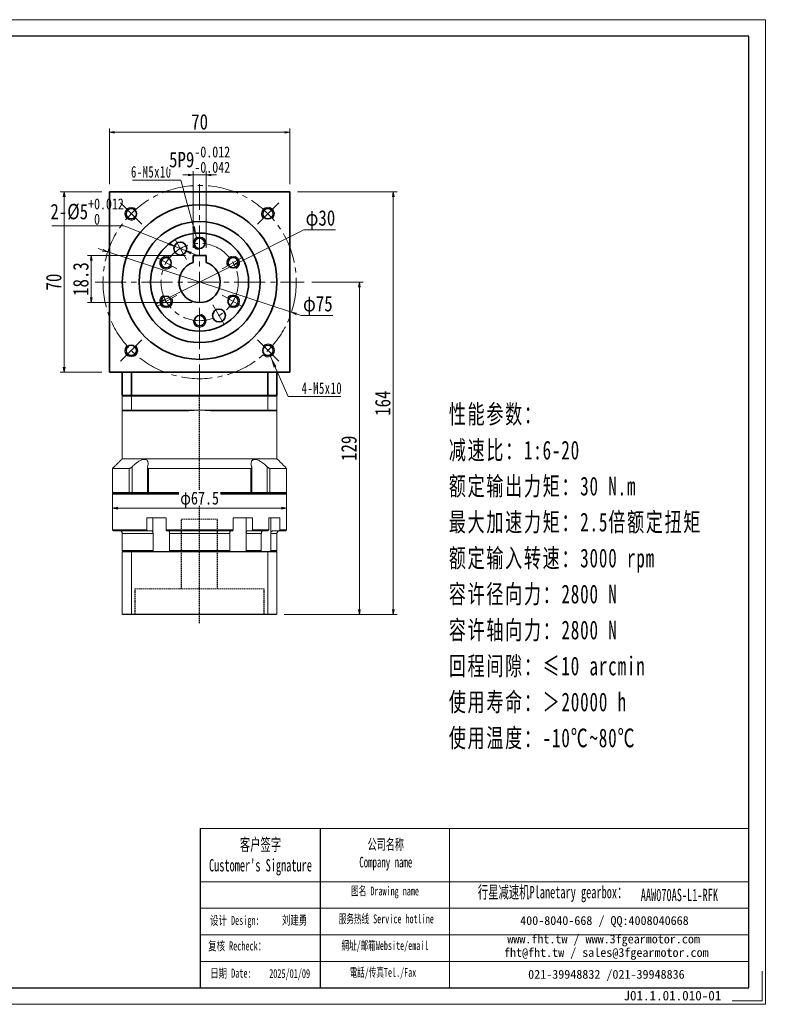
# Model space of a CAD drawing. Header units: millimetres. Extents: x -27 to 526, y -11 to 371.
# Tile 5 of 5: x 227 to 526, y -11 to 371. Entities that reach past the tile are written whole.
import ezdxf

# ---------------------------------------------------------------- set-up
doc = ezdxf.new("R2010")
doc.units = ezdxf.units.MM
doc.linetypes.add('DASHED', pattern=[0.75, 0.5, -0.25])
doc.linetypes.add('点画线', pattern=[18, 12, -2, 2, -2])
doc.layers.add('6文字层', color=3, linetype='Continuous')
doc.layers.add('7标注层', color=4, linetype='Continuous')
for name, color, linetype, lineweight in [('EB0_1', 7, 'Continuous', 35), ('SLD-0', 7, 'Continuous', 18), ('中心线层', 1, '点画线', 18), ('图框_外框线', 7, 'Continuous', 18), ('尺寸线层', 3, 'Continuous', 18), ('粗实线层', 7, 'Continuous', 35)]:
    doc.layers.add(name, color=color, linetype=linetype, lineweight=lineweight)
doc.styles.add('SLDTEXTSTYLE4', font='SimSun.ttf', dxfattribs={"width": 0.611111})
doc.styles.get("Standard").update_dxf_attribs({"font": 'SimSun.ttf'})
doc.styles.add('宋体', font='SimSun.ttf', dxfattribs={"width": 0.8})
doc.styles.add('标准', font='txt', dxfattribs={"width": 0.667})
doc.styles.add('样式 1', font='SimSun.ttf')
doc.dimstyles.new('A水平标注$0', dxfattribs={"dimtxt": 3.5, "dimasz": 2, "dimexe": 1.5, "dimexo": 3, "dimgap": 1.1, "dimtad": 1, "dimtoh": 1, "dimdec": 4, "dimdsep": 46, "dimtxsty": '宋体', "dimblk": 'OPEN', "dimcen": 3, "dimclrd": 3, "dimclre": 3, "dimclrt": 6, "dimadec": 0, "dimazin": 0, "dimtm": 1e-09, "dimtfac": 1, "dimtdec": 4, "dimtix": 1, "dimtmove": 0, "dimatfit": 3, "dimldrblk": 'OPEN', "dimfxl": 0, "dimlwd": 13, "dimlwe": 13, "dimarcsym": 0})
doc.dimstyles.new('D直径标注φ25', dxfattribs={"dimtxt": 3.5, "dimasz": 2, "dimexe": 1, "dimexo": 3, "dimtad": 1, "dimtoh": 1, "dimdec": 1, "dimdsep": 46, "dimtxsty": '宋体', "dimblk": 'OPEN', "dimcen": 3, "dimclrd": 3, "dimclre": 3, "dimclrt": 130, "dimadec": 0, "dimazin": 0, "dimtm": 1e-09, "dimtfac": 1, "dimtdec": 1, "dimtmove": 0, "dimatfit": 0, "dimldrblk": 'OPEN', "dimfxl": 0, "dimlwd": 13, "dimlwe": 13, "dimarcsym": 0})

# ---------------------------------------------------------------- blocks, each defined once
blk = doc.blocks.new('_Open')
at = {"color": 0, "linetype": 'ByBlock', "lineweight": -2}
for p, q in [((-1, 0.17), (0, 0)), ((-1, -0.17), (0, 0)), ((0, 0), (-1, 0))]:
    blk.add_line(p, q, dxfattribs=at)
blk = doc.blocks.new('*D27')
at = {"layer": 'Defpoints', "color": 0, "transparency": 16777216}
for p in [(331.57, 326.97), (261.57, 303.89), (331.57, 303.89)]:
    blk.add_point(p, dxfattribs=at)
at = {"layer": '尺寸线层', "color": 3, "lineweight": 13, "transparency": 16777216}
for p, q in [((261.57, 306.89), (261.57, 328.47)), ((263.57, 326.97), (329.57, 326.97)), ((331.57, 306.89), (331.57, 328.47))]:
    blk.add_line(p, q, dxfattribs=at)
at = {"layer": '尺寸线层', "color": 3, "lineweight": 13, "transparency": 16777216, "xscale": 2, "yscale": 2, "zscale": 2, "rotation": 180}
blk.add_blockref('_Open', (261.57, 326.97), dxfattribs=at)
at = {"layer": '尺寸线层', "color": 3, "lineweight": 13, "transparency": 16777216, "xscale": 2, "yscale": 2, "zscale": 2}
blk.add_blockref('_Open', (331.57, 326.97), dxfattribs=at)
at = {"layer": '尺寸线层', "color": 6, "transparency": 16777216, "insert": (296.57, 331.01), "char_height": 6, "attachment_point": 5, "style": '宋体', "bg_fill": 3, "box_fill_scale": 1.1, "bg_fill_color": 257, "bg_fill_transparency": 0}
blk.add_mtext('70', dxfattribs=at)
blk = doc.blocks.new('*D28')
at = {"layer": 'Defpoints', "color": 0, "transparency": 16777216}
for p in [(244, 303.89), (261.57, 303.89), (261.57, 233.89)]:
    blk.add_point(p, dxfattribs=at)
at = {"layer": '尺寸线层', "color": 3, "lineweight": 13, "transparency": 16777216}
for p, q in [((258.57, 303.89), (242.5, 303.89)), ((244, 235.89), (244, 301.89)), ((258.57, 233.89), (242.5, 233.89))]:
    blk.add_line(p, q, dxfattribs=at)
at = {"layer": '尺寸线层', "color": 3, "lineweight": 13, "transparency": 16777216, "xscale": 2, "yscale": 2, "zscale": 2}
for p, rotation in [((244, 303.89), 90), ((244, 233.89), 270)]:
    blk.add_blockref('_Open', p, dxfattribs=dict(at, rotation=rotation))
at = {"layer": '尺寸线层', "color": 6, "transparency": 16777216, "insert": (239.97, 268.89), "char_height": 6, "attachment_point": 5, "rotation": 90, "style": '宋体', "bg_fill": 3, "box_fill_scale": 1.1, "bg_fill_color": 257, "bg_fill_transparency": 0}
blk.add_mtext('70', dxfattribs=at)
blk = doc.blocks.new('*D29')
at = {"layer": 'Defpoints', "color": 0, "transparency": 16777216}
for p in [(309.97, 275.62), (283.17, 262.15)]:
    blk.add_point(p, dxfattribs=at)
at = {"layer": '尺寸线层', "color": 3, "lineweight": 13, "transparency": 16777216}
for p, q in [((311.76, 276.52), (336.96, 289.19)), ((336.96, 289.19), (349.31, 289.19)), ((283.17, 262.15), (309.97, 275.62)), ((281.38, 261.25), (279.59, 260.35))]:
    blk.add_line(p, q, dxfattribs=at)
at = {"layer": '尺寸线层', "color": 3, "lineweight": 13, "transparency": 16777216, "xscale": 2, "yscale": 2, "zscale": 2}
for p, rotation in [((309.97, 275.62), 206.6906574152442), ((283.17, 262.15), 26.6906574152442)]:
    blk.add_blockref('_Open', p, dxfattribs=dict(at, rotation=rotation))
at = {"layer": '尺寸线层', "color": 130, "transparency": 16777216, "insert": (343.45, 292.95), "char_height": 6, "attachment_point": 5, "style": '宋体'}
blk.add_mtext('φ30', dxfattribs=at)
blk = doc.blocks.new('*D30')
at = {"layer": 'Defpoints', "color": 0, "transparency": 16777216}
for p in [(260.95, 280.6), (332.19, 257.17)]:
    blk.add_point(p, dxfattribs=at)
at = {"layer": '尺寸线层', "color": 3, "lineweight": 13, "transparency": 16777216}
for p, q in [((259.05, 281.22), (257.15, 281.85)), ((260.95, 280.6), (332.19, 257.17)), ((334.09, 256.55), (335.99, 255.92)), ((335.99, 255.92), (348.26, 255.92))]:
    blk.add_line(p, q, dxfattribs=at)
at = {"layer": '尺寸线层', "color": 3, "lineweight": 13, "transparency": 16777216, "xscale": 2, "yscale": 2, "zscale": 2}
for p, rotation in [((260.95, 280.6), 341.7973669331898), ((332.19, 257.17), 161.7973669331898)]:
    blk.add_blockref('_Open', p, dxfattribs=dict(at, rotation=rotation))
at = {"layer": '尺寸线层', "color": 130, "transparency": 16777216, "insert": (342.44, 259.68), "char_height": 6, "attachment_point": 5, "style": '宋体'}
blk.add_mtext('φ75', dxfattribs=at)
blk = doc.blocks.new('*X8')
at = {"layer": '尺寸线层', "linetype": 'Continuous'}
blk.add_hatch(color=0, dxfattribs=at).paths.add_polyline_path([(7.45, -22.37), (5.74, -18.17), (6.82, -17.88)], flags=0)
at = {"layer": '尺寸线层', "color": 0}
for p, q in [((0, 0), (-17.43, 0)), ((1.42, 0), (0, 0)), ((0, 0), (0, 0))]:
    blk.add_line(p, q, dxfattribs=at)
at = {"layer": '尺寸线层', "color": 0, "linetype": 'Continuous'}
blk.add_line((7.45, -22.37), (1.42, 0), dxfattribs=at)
at = {"layer": '尺寸线层', "color": 0, "insert": (-2.25, 0.9), "char_height": 4.5, "width": 30.3654, "attachment_point": 9, "line_spacing_factor": 1.15057, "style": '标准'}
blk.add_mtext('\\T1.1;6-M5x10', dxfattribs=at)
blk = doc.blocks.new('*X9')
at = {"layer": '尺寸线层', "linetype": 'Continuous'}
blk.add_hatch(color=0, dxfattribs=at).paths.add_polyline_path([(-9.87, 15.54), (-7.54, 11.66), (-8.57, 11.2)], flags=0)
at = {"layer": '尺寸线层', "color": 0, "linetype": 'Continuous'}
blk.add_line((-9.87, 15.54), (-3, 0), dxfattribs=at)
at = {"layer": '尺寸线层', "color": 0}
for p, q in [((-3, 0), (0, 0)), ((0, 0), (17.48, 0)), ((0, 0), (0, 0))]:
    blk.add_line(p, q, dxfattribs=at)
at = {"layer": '尺寸线层', "color": 0, "insert": (2.25, 0.9), "char_height": 4.5, "width": 30.4628, "attachment_point": 7, "line_spacing_factor": 1.15057, "style": '标准'}
blk.add_mtext('\\T1.1;4-M5x10', dxfattribs=at)
blk = doc.blocks.new('*D31')
at = {"layer": 'Defpoints', "color": 0, "transparency": 16777216}
for p in [(337.12, 268.89), (326.37, 139.89), (358.56, 139.89)]:
    blk.add_point(p, dxfattribs=at)
at = {"layer": '尺寸线层', "color": 3, "lineweight": 13, "transparency": 16777216}
for p, q in [((340.12, 268.89), (360.06, 268.89)), ((358.56, 266.89), (358.56, 141.89)), ((329.37, 139.89), (360.06, 139.89))]:
    blk.add_line(p, q, dxfattribs=at)
at = {"layer": '尺寸线层', "color": 3, "lineweight": 13, "transparency": 16777216, "xscale": 2, "yscale": 2, "zscale": 2}
for p, rotation in [((358.56, 268.89), 90), ((358.56, 139.89), 270)]:
    blk.add_blockref('_Open', p, dxfattribs=dict(at, rotation=rotation))
at = {"layer": '尺寸线层', "color": 6, "transparency": 16777216, "insert": (354.53, 204.39), "char_height": 6, "attachment_point": 5, "rotation": 90, "style": '宋体', "bg_fill": 3, "box_fill_scale": 1.1, "bg_fill_color": 257, "bg_fill_transparency": 0}
blk.add_mtext('129', dxfattribs=at)
blk = doc.blocks.new('*D32')
at = {"layer": 'Defpoints', "color": 0, "transparency": 16777216}
for p in [(331.57, 303.89), (371.69, 303.89), (326.37, 139.89)]:
    blk.add_point(p, dxfattribs=at)
at = {"layer": '尺寸线层', "color": 3, "lineweight": 13, "transparency": 16777216}
for p, q in [((334.57, 303.89), (373.19, 303.89)), ((371.69, 141.89), (371.69, 301.89)), ((329.37, 139.89), (373.19, 139.89))]:
    blk.add_line(p, q, dxfattribs=at)
at = {"layer": '尺寸线层', "color": 3, "lineweight": 13, "transparency": 16777216, "xscale": 2, "yscale": 2, "zscale": 2}
for p, rotation in [((371.69, 303.89), 90), ((371.69, 139.89), 270)]:
    blk.add_blockref('_Open', p, dxfattribs=dict(at, rotation=rotation))
at = {"layer": '尺寸线层', "color": 6, "transparency": 16777216, "insert": (367.66, 221.89), "char_height": 6, "attachment_point": 5, "rotation": 90, "style": '宋体', "bg_fill": 3, "box_fill_scale": 1.1, "bg_fill_color": 257, "bg_fill_transparency": 0}
blk.add_mtext('164', dxfattribs=at)
blk = doc.blocks.new('*D33')
at = {"layer": 'Defpoints', "color": 0, "transparency": 16777216}
for p in [(286.75, 282.82), (291.39, 280.93)]:
    blk.add_point(p, dxfattribs=at)
at = {"layer": '尺寸线层', "color": 3, "lineweight": 13, "transparency": 16777216}
for p, q in [((267.25, 290.75), (239.2, 290.75)), ((284.9, 283.57), (267.25, 290.75)), ((291.39, 280.93), (286.75, 282.82)), ((293.24, 280.18), (295.09, 279.43))]:
    blk.add_line(p, q, dxfattribs=at)
at = {"layer": '尺寸线层', "color": 3, "lineweight": 13, "transparency": 16777216, "xscale": 2, "yscale": 2, "zscale": 2}
for p, rotation in [((286.75, 282.82), 337.8664418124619), ((291.39, 280.93), 157.8664418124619)]:
    blk.add_blockref('_Open', p, dxfattribs=dict(at, rotation=rotation))
at = {"layer": '尺寸线层', "color": 130, "transparency": 16777216, "insert": (252.91, 296.24), "char_height": 6, "attachment_point": 5, "style": '宋体'}
blk.add_mtext('{\\A1;\\A1;2-%%C5{\\H0.707107x;\\S+0.012^  0;}}', dxfattribs=at)
blk = doc.blocks.new('*D34')
at = {"layer": 'Defpoints', "color": 0, "transparency": 16777216}
for p in [(294.07, 279.19), (299.07, 279.19)]:
    blk.add_point(p, dxfattribs=at)
at = {"layer": '尺寸线层', "color": 3, "lineweight": 13, "transparency": 16777216}
for p, q in [((292.07, 310.43), (290.07, 310.43)), ((294.07, 282.19), (294.07, 311.93)), ((299.07, 310.43), (294.07, 310.43)), ((299.07, 282.19), (299.07, 311.93)), ((301.07, 310.43), (303.07, 310.43))]:
    blk.add_line(p, q, dxfattribs=at)
at = {"layer": '尺寸线层', "color": 3, "lineweight": 13, "transparency": 16777216, "xscale": 2, "yscale": 2, "zscale": 2}
blk.add_blockref('_Open', (294.07, 310.43), dxfattribs=at)
at = {"layer": '尺寸线层', "color": 3, "lineweight": 13, "transparency": 16777216, "xscale": 2, "yscale": 2, "zscale": 2, "rotation": 180}
blk.add_blockref('_Open', (299.07, 310.43), dxfattribs=at)
at = {"layer": '尺寸线层', "color": 6, "transparency": 16777216, "insert": (296.57, 316.4), "char_height": 6, "attachment_point": 5, "style": '宋体', "bg_fill": 3, "box_fill_scale": 1.1, "bg_fill_color": 257, "bg_fill_transparency": 0}
blk.add_mtext('{\\A1;5P9{}{\\H0.71x;\\C2;\\S-0.012^ -0.042;}}', dxfattribs=at)
at = {"layer": 'Defpoints', "color": 0, "transparency": 16777216}
blk.add_point((294.07, 310.43), dxfattribs=at)
blk = doc.blocks.new('*D35')
at = {"layer": 'Defpoints', "color": 0, "transparency": 16777216}
for p in [(294.07, 279.19), (254.52, 260.89), (296.57, 260.89)]:
    blk.add_point(p, dxfattribs=at)
at = {"layer": '尺寸线层', "color": 3, "lineweight": 13, "transparency": 16777216}
for p, q in [((291.07, 279.19), (253.02, 279.19)), ((254.52, 277.19), (254.52, 262.89)), ((293.57, 260.89), (253.02, 260.89))]:
    blk.add_line(p, q, dxfattribs=at)
at = {"layer": '尺寸线层', "color": 3, "lineweight": 13, "transparency": 16777216, "xscale": 2, "yscale": 2, "zscale": 2}
for p, rotation in [((254.52, 279.19), 90), ((254.52, 260.89), 270)]:
    blk.add_blockref('_Open', p, dxfattribs=dict(at, rotation=rotation))
at = {"layer": '尺寸线层', "color": 6, "transparency": 16777216, "insert": (250.48, 270.04), "char_height": 6, "attachment_point": 5, "rotation": 90, "style": '宋体', "bg_fill": 3, "box_fill_scale": 1.1, "bg_fill_color": 257, "bg_fill_transparency": 0}
blk.add_mtext('18.3', dxfattribs=at)
blk = doc.blocks.new('*D36')
at = {"layer": 'Defpoints', "color": 0, "transparency": 16777216}
for p in [(262.82, 191.89), (330.32, 191.89), (262.82, 181.15)]:
    blk.add_point(p, dxfattribs=at)
at = {"layer": '尺寸线层', "color": 3, "lineweight": 13, "transparency": 16777216}
for p, q in [((262.82, 188.89), (262.82, 180.15)), ((330.32, 188.89), (330.32, 180.15)), ((328.32, 181.15), (264.82, 181.15))]:
    blk.add_line(p, q, dxfattribs=at)
at = {"layer": '尺寸线层', "color": 3, "lineweight": 13, "transparency": 16777216, "xscale": 2, "yscale": 2, "zscale": 2, "rotation": 180}
blk.add_blockref('_Open', (262.82, 181.15), dxfattribs=at)
at = {"layer": '尺寸线层', "color": 3, "lineweight": 13, "transparency": 16777216, "xscale": 2, "yscale": 2, "zscale": 2}
blk.add_blockref('_Open', (330.32, 181.15), dxfattribs=at)
at = {"layer": '尺寸线层', "color": 130, "transparency": 16777216, "insert": (296.57, 184.39), "char_height": 5, "attachment_point": 5, "style": '宋体', "bg_fill": 3, "box_fill_scale": 1.1, "bg_fill_color": 257, "bg_fill_transparency": 0}
blk.add_mtext('φ67.5', dxfattribs=at)

msp = doc.modelspace()

# ---------------------------------------------------------------- linework, layer by layer
at = {"color": 7, "linetype": 'Continuous', "lineweight": 15}
for p, q in [((266.56938, 224.58516), (270.11187, 224.58516)), ((266.56938, 224.58516), (266.56938, 219.18516)), ((270.2255, 224.88516), (266.86938, 224.88516)), ((270.11187, 219.18516), (270.11187, 224.58516)), ((270.11187, 224.58516), (323.02689, 224.58516)), ((322.91326, 224.88516), (270.2255, 224.88516)), ((323.02689, 224.58516), (323.02689, 219.18516)), ((270.11187, 219.18516), (266.56938, 219.18516)), ((266.86938, 218.88516), (270.2255, 218.88516)), ((296.56938, 219.18516), (270.11187, 219.18516)), ((270.2255, 218.88516), (292.33736, 218.88516)), ((323.02689, 219.18516), (296.56938, 219.18516)), ((300.8014, 218.88516), (322.91326, 218.88516)), ((269.2775, 196.58516), (262.81938, 196.58516)), ((269.2775, 196.58516), (269.2775, 187.18516)), ((270.3878, 187.18516), (270.3878, 197.2546)), ((316.42425, 196.58516), (276.71451, 196.58516)), ((276.71451, 187.18516), (276.71451, 196.58516)), ((316.42425, 196.58516), (316.42425, 187.18516)), ((322.75096, 197.2546), (322.75096, 187.18516)), ((323.86126, 187.18516), (323.86126, 196.58516)), ((269.2775, 187.18516), (262.81938, 187.18516)), ((270.3878, 187.18516), (269.2775, 187.18516)), ((269.5201, 186.88516), (269.2775, 187.18516)), ((270.29731, 186.88516), (270.3878, 187.18516)), ((276.3028, 187.18516), (270.3878, 187.18516)), ((276.71451, 187.18516), (276.3028, 187.18516)), ((316.42425, 187.18516), (276.71451, 187.18516)), ((276.89099, 186.88516), (276.71451, 187.18516)), ((316.42425, 187.18516), (316.24776, 186.88516)), ((316.83596, 187.18516), (316.42425, 187.18516)), ((322.75096, 187.18516), (316.83596, 187.18516)), ((322.75096, 187.18516), (322.84145, 186.88516)), ((323.86126, 187.18516), (322.75096, 187.18516)), ((323.86126, 187.18516), (323.61866, 186.88516)), ((262.81938, 186.58516), (296.56938, 186.58516)), ((263.11938, 186.88516), (269.5201, 186.88516)), ((296.56938, 186.88516), (263.11938, 186.88516)), ((276.89099, 186.88516), (316.24776, 186.88516)), ((276.08259, 177.38516), (276.08259, 172.68516)), ((276.08259, 177.38516), (283.5853, 177.38516)), ((278.44671, 177.38516), (278.44671, 171.76855)), ((283.5853, 172.68516), (283.5853, 177.38516)), ((309.55346, 177.38516), (309.55346, 172.68516)), ((309.55346, 177.38516), (317.05617, 177.38516)), ((314.69205, 177.38516), (314.69205, 171.76855)), ((317.05617, 172.68516), (317.05617, 177.38516)), ((323.39015, 177.38516), (323.39015, 172.68516)), ((324.26573, 177.38516), (324.26573, 171.76855)), ((276.08259, 172.68516), (262.81938, 172.68516)), ((263.11938, 172.38516), (276.27563, 172.38516)), ((276.27563, 172.38516), (277.85228, 172.38516)), ((309.55346, 172.68516), (283.5853, 172.68516)), ((283.68802, 172.38516), (309.45074, 172.38516)), ((315.28648, 172.38516), (316.86313, 172.38516)), ((316.86313, 172.38516), (323.1601, 172.38516)), ((323.39015, 172.68516), (317.05617, 172.68516)), ((266.56938, 171.38516), (278.49652, 171.38516)), ((278.49652, 171.38516), (278.49652, 164.68516)), ((284.86867, 171.38516), (308.27008, 171.38516)), ((284.86867, 164.68516), (284.86867, 171.38516)), ((308.27008, 171.38516), (308.27008, 164.68516)), ((314.64224, 164.68516), (314.64224, 171.38516)), ((314.64224, 171.38516), (320.51456, 171.38516)), ((320.51456, 171.38516), (320.51456, 164.68516)), ((324.19353, 164.68516), (324.19353, 171.38516)), ((278.49652, 164.68516), (266.56938, 164.68516)), ((270.18757, 164.38516), (266.76938, 164.38516)), ((322.95119, 164.38516), (270.18757, 164.38516)), ((308.27008, 164.68516), (284.86867, 164.68516)), ((320.51456, 164.68516), (314.64224, 164.68516)), ((266.56938, 164.18516), (270.11187, 164.18516)), ((266.56938, 164.18516), (266.56938, 140.08516)), ((270.11187, 164.18516), (323.02689, 164.18516)), ((270.11187, 164.18516), (270.11187, 140.08516)), ((323.02689, 164.18516), (323.02689, 140.08516)), ((270.11187, 140.08516), (266.56938, 140.08516)), ((266.76938, 139.88516), (270.18757, 139.88516)), ((323.02689, 140.08516), (270.11187, 140.08516)), ((270.18757, 139.88516), (322.95119, 139.88516))]:
    msp.add_line(p, q, dxfattribs=at)
at = {"color": 1, "linetype": 'DASHED'}
msp.add_line((296.56938, 136.56024), (296.56938, 224.88516), dxfattribs=at)
at = {"color": 6, "linetype": 'DASHED', "lineweight": 15}
for p, q in [((289.56938, 176.88516), (303.56938, 176.88516)), ((271.56938, 149.88516), (321.56938, 149.88516))]:
    msp.add_line(p, q, dxfattribs=at)
at = {"color": 6, "linetype": 'DASHED'}
for p, q in [((289.56938, 149.88516), (289.56938, 176.88516)), ((303.56938, 149.88516), (303.56938, 176.88516)), ((271.56938, 139.88516), (271.56938, 149.88516)), ((321.56938, 139.88516), (321.56938, 149.88516))]:
    msp.add_line(p, q, dxfattribs=at)
msp.add_line((343.39598, 56.83509), (343.39598, -4.91388))
at = {"color": 7, "linetype": 'Continuous', "lineweight": 15}
for centre, radius, start, end in [((296.56938, 189.18516), 30, 90, 98.1096145), ((296.56938, 189.18516), 30, 81.8903855, 90), ((265.56938, 171.38516), 1, 0, 90)]:
    msp.add_arc(centre, radius, start, end, dxfattribs=at)
for points in [[(266.56938, 224.58516), (266.86938, 224.88516)], [(270.11187, 224.58516), (270.2255, 224.88516)], [(323.02689, 224.58516), (322.91326, 224.88516)], [(266.56938, 200.33516), (266.56938, 219.18516)], [(266.56938, 219.18516), (266.86938, 218.88516)], [(270.11187, 219.18516), (270.2255, 218.88516)], [(322.91326, 218.88516), (323.02689, 219.18516)], [(262.81938, 196.58516), (266.56938, 200.33516)], [(262.81938, 187.18516), (262.81938, 196.58516)], [(276.3028, 187.18516), (276.3028, 196.99536)], [(316.83596, 196.99324), (316.83596, 187.18516)], [(263.11938, 186.88516), (262.81938, 187.18516)], [(276.6028, 186.88516), (276.3028, 187.18516)], [(316.83596, 187.18516), (316.53596, 186.88516)], [(262.81938, 186.58516), (263.11938, 186.88516)], [(262.81938, 172.68516), (262.81938, 186.58516)], [(263.11938, 172.38516), (262.81938, 172.68516)], [(276.27563, 172.38516), (276.08259, 172.68516)], [(283.5853, 172.68516), (283.68802, 172.38516)], [(309.45074, 172.38516), (309.55346, 172.68516)], [(317.05617, 172.68516), (316.86313, 172.38516)], [(323.1601, 172.38516), (323.39015, 172.68516)], [(266.56938, 164.68516), (266.56938, 171.38516)], [(278.44671, 171.76855), (278.49652, 171.38516)], [(284.86867, 171.38516), (284.84323, 171.76855)], [(308.29553, 171.76855), (308.27008, 171.38516)], [(314.64224, 171.38516), (314.69205, 171.76855)], [(320.5727, 171.76855), (320.51456, 171.38516)], [(324.19353, 171.38516), (324.26573, 171.76855)], [(266.86938, 164.38516), (266.56938, 164.68516)], [(266.56938, 164.18516), (266.76938, 164.38516)], [(270.11187, 164.18516), (270.18757, 164.38516)], [(278.70426, 164.38516), (278.49652, 164.68516)], [(284.86867, 164.68516), (284.95454, 164.38516)], [(308.18422, 164.38516), (308.27008, 164.68516)], [(314.64224, 164.68516), (314.4345, 164.38516)], [(320.29547, 164.38516), (320.51456, 164.68516)], [(323.02689, 164.18516), (322.95119, 164.38516)], [(324.19353, 164.68516), (323.90407, 164.38516)], [(266.76938, 139.88516), (266.56938, 140.08516)], [(270.18757, 139.88516), (270.11187, 140.08516)], [(322.95119, 139.88516), (323.02689, 140.08516)]]:
    msp.add_open_spline(points, degree=1, dxfattribs=at)
for points, knots in [([(276.34938, 197.2546), (276.4357, 197.5793), (276.57656, 198.10911), (276.57677, 198.77888), (276.47725, 199.2442), (276.28417, 199.60445), (275.97161, 199.91804), (275.42728, 200.12476), (274.59883, 200.05538), (273.7652, 199.74976), (273.01973, 199.35238), (272.26484, 198.86343), (271.44767, 198.23419), (270.80226, 197.65845), (270.46131, 197.32623), (270.3878, 197.2546)], [0, 0, 0, 0, 1.111823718, 1.814206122, 2.515660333, 3.044836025, 3.573294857, 4.429537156, 5.288250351, 6.104434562, 6.713373, 7.323286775, 8.207714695, 9.093503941, 9.336985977, 9.336985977, 9.336985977, 9.336985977]), ([(322.75096, 197.2546), (322.58218, 197.41718), (322.24329, 197.74362), (321.65677, 198.25313), (320.98975, 198.77713), (320.30319, 199.24087), (319.65854, 199.60342), (319.11583, 199.8464), (318.61807, 200.006), (318.18318, 200.08554), (317.7825, 200.09054), (317.44211, 200.02111), (317.16146, 199.88647), (316.9085, 199.67255), (316.70564, 199.35425), (316.56698, 198.86821), (316.55583, 198.23724), (316.66408, 197.66182), (316.76734, 197.32623), (316.78938, 197.2546)], [0, 0, 0, 0, 0.553902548, 1.112192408, 1.806376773, 2.51506714, 3.037171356, 3.572009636, 3.995519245, 4.430649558, 4.854541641, 5.292182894, 5.696545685, 6.110001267, 6.710526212, 7.328053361, 8.20046253, 9.097057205, 9.340373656, 9.340373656, 9.340373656, 9.340373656]), ([(270.3878, 197.2546), (270.26389, 197.14063), (270.05075, 196.94459), (269.72782, 196.7338), (269.46679, 196.60904), (269.34015, 196.59307), (269.2775, 196.58516)], [0, 0, 0, 0, 0.461690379, 0.794104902, 1.059065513, 1.318521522, 1.318521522, 1.318521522, 1.318521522]), ([(276.71451, 196.58516), (276.64604, 196.59217), (276.5094, 196.60615), (276.36534, 196.72001), (276.27683, 196.92889), (276.32244, 197.13367), (276.34938, 197.2546)], [0, 0, 0, 0, 0.1713953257, 0.3420313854, 0.5797240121, 0.9225193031, 0.9225193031, 0.9225193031, 0.9225193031]), ([(316.78938, 197.2546), (316.81536, 197.14063), (316.86005, 196.94459), (316.78327, 196.7338), (316.64257, 196.60904), (316.49651, 196.59307), (316.42425, 196.58516)], [0, 0, 0, 0, 0.3230947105, 0.5557211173, 0.741142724, 0.9227121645, 0.9227121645, 0.9227121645, 0.9227121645]), ([(323.86126, 196.58516), (323.80251, 196.59217), (323.68528, 196.60615), (323.43564, 196.72001), (323.10639, 196.92889), (322.88292, 197.13367), (322.75096, 197.2546)], [0, 0, 0, 0, 0.244975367, 0.488865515, 0.828599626, 1.318556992, 1.318556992, 1.318556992, 1.318556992]), ([(277.85228, 172.38516), (277.87691, 172.38381), (277.97366, 172.3785), (278.13933, 172.301), (278.31813, 172.10248), (278.40964, 171.90138), (278.44252, 171.78357), (278.44671, 171.76855)], [0, 0, 0, 0, 0.0898846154, 0.3530449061, 0.6161572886, 0.8790264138, 0.9174460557, 0.9174460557, 0.9174460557, 0.9174460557]), ([(284.84323, 171.76855), (284.825, 171.86807), (284.78852, 172.06728), (284.69487, 172.27647), (284.60322, 172.37406), (284.54589, 172.3824), (284.52693, 172.38516)], [0, 0, 0, 0, 0.2094481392, 0.4192300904, 0.6292069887, 0.7329719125, 0.7329719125, 0.7329719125, 0.7329719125]), ([(308.61182, 172.38516), (308.59872, 172.38381), (308.54724, 172.3785), (308.45909, 172.301), (308.36395, 172.10248), (308.31526, 171.90138), (308.29776, 171.78357), (308.29553, 171.76855)], [0, 0, 0, 0, 0.0718302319, 0.2821316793, 0.4923948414, 0.7024636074, 0.7331662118, 0.7331662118, 0.7331662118, 0.7331662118]), ([(314.69205, 171.76855), (314.70727, 171.81861), (314.73817, 171.92018), (314.80421, 172.05403), (314.88337, 172.17088), (314.97358, 172.26453), (315.07345, 172.3335), (315.17847, 172.37708), (315.25082, 172.38249), (315.28648, 172.38516)], [0, 0, 0, 0, 0.129312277, 0.2623626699, 0.3919270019, 0.5252420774, 0.6549272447, 0.7883655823, 0.9180312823, 0.9180312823, 0.9180312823, 0.9180312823]), ([(321.28112, 172.38516), (321.25175, 172.38386), (321.17985, 172.38067), (321.06595, 172.34969), (320.94516, 172.28951), (320.83286, 172.20245), (320.73425, 172.09318), (320.65056, 171.96259), (320.60008, 171.85094), (320.57769, 171.78357), (320.5727, 171.76855)], [0, 0, 0, 0, 0.098079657, 0.240108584, 0.386257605, 0.528258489, 0.674384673, 0.816253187, 0.962246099, 1.004168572, 1.004168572, 1.004168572, 1.004168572])]:
    msp.add_open_spline(points, degree=3, knots=knots, dxfattribs=at)
at = {"layer": '7标注层', "color": 0}
msp.add_line((296.81603, 56.83509), (296.81603, -4.90332), dxfattribs=at)
at = {"layer": '中心线层'}
for p, q in [((296.56938, 224.88516), (296.56938, 306.88516)), ((274.12332, 291.33122), (265.88385, 299.57069)), ((319.01544, 291.33122), (327.25491, 299.57069)), ((296.56938, 287.88516), (296.56938, 279.35704)), ((287.06938, 285.33965), (291.48344, 277.69427)), ((280.1149, 278.38516), (287.76027, 273.9711)), ((313.02386, 278.38516), (305.37848, 273.9711)), ((256.01452, 268.88516), (337.12424, 268.88516)), ((280.1149, 259.38516), (287.76027, 263.79922)), ((313.02386, 259.38516), (305.37848, 263.79922)), ((306.06938, 252.43068), (301.65532, 260.07606)), ((296.56938, 249.88516), (296.56938, 258.71329)), ((274.12332, 246.4391), (265.88385, 238.19963)), ((319.01544, 246.4391), (327.25491, 238.19963))]:
    msp.add_line(p, q, dxfattribs=at)
for radius in [37.5, 15]:
    msp.add_circle((296.56938, 268.88516), radius, dxfattribs=at)
at = {"layer": '图框_外框线'}
for p, q in [((296.81603, 56.83509), (343.39598, 56.83509)), ((343.39598, 56.83509), (343.39598, -4.90332)), ((343.39598, 56.83509), (509.69979, 56.83509)), ((393.58274, 56.83509), (393.58274, -4.90332)), ((296.81603, 36.23293), (343.39598, 36.23293)), ((343.39598, 36.23293), (509.69979, 36.23293)), ((296.81603, 25.93185), (509.69979, 25.93185)), ((296.81603, 15.63078), (509.69979, 15.63078)), ((296.81603, 5.3297), (509.69979, 5.3297))]:
    msp.add_line(p, q, dxfattribs=at)
at = {"layer": '图框_外框线', "color": 3}
msp.add_lwpolyline([(514.84463, 1.52774), (514.84463, -10.04817), (503.26873, -10.04817)], dxfattribs=at)
at = {"layer": '粗实线层'}
for p, q in [((261.56938, 233.88516), (261.56938, 303.88516)), ((261.56938, 303.88516), (331.56938, 303.88516)), ((331.56938, 303.88516), (331.56938, 302.98516)), ((331.56938, 233.88516), (331.56938, 302.88516)), ((299.06938, 279.18516), (294.06938, 279.18516)), ((294.06938, 279.18516), (294.06938, 276.4845)), ((299.06938, 279.18516), (299.06938, 276.4845)), ((261.56938, 233.88516), (261.56938, 234.78516)), ((261.56938, 233.88516), (331.56938, 233.88516)), ((266.56938, 224.88516), (266.56938, 233.88516)), ((270.11187, 224.88516), (270.11187, 233.88516)), ((323.02689, 224.88516), (323.02689, 233.88516)), ((326.56938, 224.88516), (326.56938, 233.88516))]:
    msp.add_line(p, q, dxfattribs=at)
for centre, radius in [((296.56938, 268.88516), 30), ((270.05287, 295.40167), 2), ((323.08588, 295.40167), 2), ((296.56938, 268.88516), 23.5), ((296.56938, 268.88516), 19), ((289.06938, 281.87554), 2.5), ((296.56938, 283.88516), 2), ((283.579, 276.38516), 2), ((309.55976, 276.38516), 2), ((283.579, 261.38516), 2), ((309.55976, 261.38516), 2), ((304.06938, 255.89478), 2.5), ((296.56938, 253.88516), 2), ((270.05287, 242.36866), 2), ((323.08588, 242.36866), 2)]:
    msp.add_circle(centre, radius, dxfattribs=at)
at = {"layer": '粗实线层', "lineweight": 18}
for centre, start, end in [((270.05287, 295.40167), 43.0897868, 315), ((323.08588, 295.40167), 313.0897868, 225), ((296.56938, 283.88516), 355.2198082, 270), ((283.579, 276.38516), 55.2198082, 330), ((309.55976, 276.38516), 295.2198082, 210), ((283.579, 261.38516), 115.2198082, 30), ((309.55976, 261.38516), 235.2198082, 150), ((296.56938, 253.88516), 175.2198082, 90), ((323.08588, 242.36866), 223.0897868, 135), ((270.05287, 242.36866), 133.0897868, 45)]:
    msp.add_arc(centre, 2.5, start, end, dxfattribs=at)
at = {"layer": '粗实线层'}
msp.add_arc((296.56938, 268.88516), 8, 108.2099569, 71.7900431, dxfattribs=at)

# ---------------------------------------------------------------- block references
at = {"layer": '尺寸线层'}
msp.add_blockref('*X9', (333.90184, 224.50984), dxfattribs=at)

# ---------------------------------------------------------------- texts
at = {"layer": '6文字层', "insert": (461.04427, -6.09423), "char_height": 3.7207979, "width": 46.0362876, "attachment_point": 1, "style": '样式 1'}
msp.add_mtext('J01.1.01.010-01', dxfattribs=at)
at = {"layer": 'SLD-0', "color": 1, "attachment_point": 2, "style": 'SLDTEXTSTYLE4'}
for s, insert, char_height, width in [("{\\fSimSun|b1|i0|c134|p2;客户签字\\PCustomer's Signature}", (320.18629, 53.02361), 4.8071697, 59.8016867), ('{\\fSimSun|b1|i0|c134|p2;公司名称\\PCompany name}', (368.80766, 52.76842), 4.1204312, 53.3467185), ('{\\fSimSun|b1|i0|c134|p2;图名 Drawing name}', (368.52601, 34.33407), 3.4336926, 43.9124114), ('{\\fSimSun|b1|i0|c134|p2;  \\H1.1667x;行星减速机Planetary gearbox\\fSimSun|b0|i0|c134|p2;：}', (431.82828, 34.59894), 4.1204312, 64.8046584), ('\\pt24.03585;AAW070AS-L1-RFK', (482.73445, 33.50495), 4.8071697, 34.9840811), ('{\\fSimSun|b1|i0|c134|p2;服务热线 Service hotline}', (369.01293, 23.5369), 3.4336926, 48.9226448), ('{\\fSimSun|b1|i0|c134|p2;網址/邮箱Website/email}', (368.47827, 13.19172), 3.4336926, 50.9238684), ('{\\fSimSun|b1|i0|c134|p2;電話/传真Tel./Fax}', (367.70897, 2.76588), 3.4336926, 51.5363333)]:
    msp.add_mtext(s, dxfattribs=dict(at, insert=insert, char_height=char_height, width=width))
at = {"layer": 'SLD-0', "color": 1, "char_height": 3.4336926, "attachment_point": 2}
for s, insert, width in [('{\\fSimSun|b1|i0|c134|p2;400-8040-668 / QQ:4008040668}', (453.65475, 22.8808), 99.9733666), ('{\\fSimSun|b1|i0|c134|p2;www.fht.tw / www.3fgearmotor.com }', (453.33815, 15.72888), 100.0859089), ('\\pt41.20431;{\\fSimSun|b1|i0|c134|p2;fht@fht.tw / sales@3fgearmotor.com }', (454.3846, 10.50027), 100.0859089), ('{\\fSimSun|b1|i0|c134|p2;021-39948832 /021-39948836 }', (454.42051, 2.01513), 76.4231627)]:
    msp.add_mtext(s, dxfattribs=dict(at, insert=insert, width=width))
at = {"layer": '图框_外框线', "color": 1, "char_height": 3.5, "width": 50.3680984, "attachment_point": 2, "style": '标准'}
for s, insert in [('{\\fNSimSun|b0|i0|c134|p49;设计 \\fNSimSun|b0|i0|c0|p49;Design\\fNSimSun|b0|i0|c134|p49;:}', (310.23783, 22.98806)), ('{\\fNSimSun|b0|i0|c134|p49;刘建勇}', (333.432, 23.08618)), ('{\\fNSimSun|b0|i0|c134|p49;复核 Recheck：}', (311.12544, 13.06473)), ('{\\fNSimSun|b0|i0|c134|p49;日期 Date:}', (308.71833, 2.49172)), ('{\\fNSimSun|b0|i0|c134|p49;2025/01/09}', (331.49809, 2.34264))]:
    msp.add_mtext(s, dxfattribs=dict(at, insert=insert))
at = {"layer": '尺寸线层', "insert": (393.26853, 221.27847), "char_height": 4.244625, "width": 108.3951058, "attachment_point": 1, "line_spacing_factor": 1.15057, "style": '标准'}
msp.add_mtext('{\\fNSimSun|b0|i0|c134|p49;\\H1.71429x;\\T1.1;性能参数：\\P减速比：1:6-20\\P额定输出力矩：30 N.m\\P最大加速力矩：2.5倍额定扭矩\\P额定输入转速：3000 rpm\\P容许径向力：2800 N\\P容许轴向力：2800 N\\P回程间隙：≤10 arcmin\\P使用寿命：＞20000 h\\P使用温度：-10℃~80℃}', dxfattribs=at)

# ---------------------------------------------------------------- dimensions: what is measured, and where the dimension line sits
at = {"layer": '尺寸线层'}
dim = msp.add_diameter_dim_2p(p1=(283.16771, 262.14756), p2=(309.97105, 275.62276), dimstyle='D直径标注φ25', override={"dimtxt": 6, "dimpost": 'φ<>', "dimtfill": 0}, dxfattribs=at)
dim.commit()
dim.dimension.update_dxf_attribs({"geometry": '*D29', "text_midpoint": (343.44692, 289.19263), "dimtype": 163})

# ---------------------------------------------------------------- next in the draw order: dimensions: what is measured, and where the dimension line sits
dim = msp.add_linear_dim(base=(331.56938, 326.97369), p1=(261.56938, 303.88516), p2=(331.56938, 303.88516), dimstyle='A水平标注$0', override={"dimtxt": 6, "dimblk": 'Open', "dimtfill": 1, "dimtfillclr": 256}, dxfattribs=at)
dim.commit()
dim.dimension.update_dxf_attribs({"geometry": '*D27', "text_midpoint": (296.56938, 326.97369), "dimtype": 160})

# ---------------------------------------------------------------- next in the draw order: dimensions: what is measured, and where the dimension line sits
dim = msp.add_linear_dim(base=(244.00074, 303.88516), p1=(261.56938, 233.88516), p2=(261.56938, 303.88516), angle=90, dimstyle='A水平标注$0', override={"dimtxt": 6, "dimblk": 'Open', "dimtfill": 1, "dimtfillclr": 256}, dxfattribs=at)
dim.commit()
dim.dimension.update_dxf_attribs({"geometry": '*D28', "text_midpoint": (239.96778, 268.88516)})

# ---------------------------------------------------------------- next in the draw order: block references
msp.add_blockref('*X8', (287.92093, 308.44706), dxfattribs=at)

# ---------------------------------------------------------------- next in the draw order: dimensions: what is measured, and where the dimension line sits
dim = msp.add_diameter_dim_2p(p1=(291.38515, 280.93363), p2=(286.75361, 282.81746), text='{\\A1;\\A1;2-%%C5{\\H0.707107x;\\S+0.012^  0;}}', dimstyle='D直径标注φ25', override={"dimtxt": 6, "dimpost": 'φ<>', "dimtp": 0.012, "dimtm": 0, "dimtdec": 3, "dimtfill": 0}, dxfattribs=at)
dim.commit()
dim.dimension.update_dxf_attribs({"geometry": '*D33', "text_midpoint": (252.91159, 290.74941), "dimtype": 163})
dim = msp.add_diameter_dim_2p(p1=(260.94597, 280.59936), p2=(332.19279, 257.17097), dimstyle='D直径标注φ25', override={"dimtxt": 6, "dimpost": 'φ<>', "dimtfill": 0}, dxfattribs=at)
dim.commit()
dim.dimension.update_dxf_attribs({"geometry": '*D30', "text_midpoint": (342.43662, 255.92145), "dimtype": 163})

# ---------------------------------------------------------------- next in the draw order: dimensions: what is measured, and where the dimension line sits
dim = msp.add_linear_dim(base=(358.56271, 139.88516), p1=(337.12424, 268.88516), p2=(326.36938, 139.88516), angle=270, dimstyle='A水平标注$0', override={"dimtxt": 6}, dxfattribs=at)
dim.commit()
dim.dimension.update_dxf_attribs({"geometry": '*D31', "text_midpoint": (354.52975, 204.38516)})

# ---------------------------------------------------------------- next in the draw order: dimensions: what is measured, and where the dimension line sits
dim = msp.add_linear_dim(base=(371.68917, 303.88516), p1=(326.36938, 139.88516), p2=(331.56938, 303.88516), angle=90, dimstyle='A水平标注$0', override={"dimtxt": 6}, dxfattribs=at)
dim.commit()
dim.dimension.update_dxf_attribs({"geometry": '*D32', "text_midpoint": (367.65621, 221.88516)})

# ---------------------------------------------------------------- next in the draw order: linework, layer by layer
at = {"color": 7, "linetype": 'Continuous', "lineweight": 15}
for p, q in [((326.26938, 224.88516), (322.91326, 224.88516)), ((323.02689, 224.58516), (326.56938, 224.58516)), ((326.56938, 219.18516), (326.56938, 224.58516)), ((322.91326, 218.88516), (326.26938, 218.88516)), ((326.56938, 219.18516), (323.02689, 219.18516)), ((326.56938, 200.33516), (266.56938, 200.33516)), ((330.31938, 196.58516), (323.86126, 196.58516)), ((330.31938, 187.18516), (323.86126, 187.18516)), ((330.01938, 186.88516), (296.56938, 186.88516)), ((296.56938, 186.58516), (330.31938, 186.58516)), ((323.61866, 186.88516), (330.01938, 186.88516)), ((323.39015, 177.38516), (327.72185, 177.38516)), ((327.72185, 172.68516), (327.72185, 177.38516)), ((325.13473, 172.38516), (327.43964, 172.38516)), ((327.43964, 172.38516), (330.01938, 172.38516)), ((330.31938, 172.68516), (327.72185, 172.68516)), ((324.19353, 171.38516), (326.56938, 171.38516)), ((326.36938, 164.38516), (322.95119, 164.38516)), ((326.56938, 164.68516), (324.19353, 164.68516)), ((323.02689, 164.18516), (326.56938, 164.18516)), ((326.56938, 164.18516), (326.56938, 140.08516)), ((322.95119, 139.88516), (326.36938, 139.88516)), ((326.56938, 140.08516), (323.02689, 140.08516))]:
    msp.add_line(p, q, dxfattribs=at)
msp.add_arc((327.56938, 171.38516), 1, 90, 180, dxfattribs=at)
for points in [[(326.26938, 224.88516), (326.56938, 224.58516)], [(326.26938, 218.88516), (326.56938, 219.18516)], [(326.56938, 219.18516), (326.56938, 200.33516)], [(326.56938, 200.33516), (330.31938, 196.58516)], [(330.31938, 196.58516), (330.31938, 187.18516)], [(330.31938, 187.18516), (330.01938, 186.88516)], [(330.01938, 186.88516), (330.31938, 186.58516)], [(330.31938, 186.58516), (330.31938, 172.68516)], [(327.72185, 172.68516), (327.43964, 172.38516)], [(330.31938, 172.68516), (330.01938, 172.38516)], [(326.56938, 171.38516), (326.56938, 164.68516)], [(326.56938, 164.68516), (326.26938, 164.38516)], [(326.36938, 164.38516), (326.56938, 164.18516)], [(326.56938, 140.08516), (326.36938, 139.88516)]]:
    msp.add_open_spline(points, degree=1, dxfattribs=at)
msp.add_open_spline([(324.26573, 171.76855), (324.31581, 171.86807), (324.41604, 172.06728), (324.67334, 172.27647), (324.92514, 172.37406), (325.08264, 172.3824), (325.13473, 172.38516)], degree=3, knots=[0, 0, 0, 0, 0.323097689, 0.646710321, 0.970623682, 1.130692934, 1.130692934, 1.130692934, 1.130692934], dxfattribs=at)
at = {"layer": 'EB0_1'}
msp.add_line((326.56938, 224.88516), (266.56938, 224.88516), dxfattribs=at)
at = {"layer": '图框_外框线', "color": 3}
msp.add_lwpolyline([(-24.07824, -11.33438), (516.13085, -11.33438), (516.13085, 370.67061), (-24.07824, 370.67061)], close=True, dxfattribs=at)
at = {"layer": '图框_外框线', "color": 3, "lineweight": 25}
msp.add_lwpolyline([(8.07706, -4.90332), (509.69979, -4.90332), (509.69979, 364.23955), (8.07706, 364.23955)], close=True, dxfattribs=at)

# ---------------------------------------------------------------- next in the draw order: dimensions: what is measured, and where the dimension line sits
at = {"layer": '尺寸线层'}
for base, p1, p2, text, dimstyle, override, picture, middle in [((294.06938, 310.42617), (299.06938, 279.18516), (294.06938, 279.18516), '{\\A1;<>P9{}{\\H0.71x;\\C2;\\S-0.012^ -0.042;}}', 'A水平标注$0', {"dimtxt": 6, "dimgap": 1.1, "dimtad": 1, "dimjust": 0, "dimdec": 4, "dimlfac": 1, "dimpost": '<>', "dimblk": 'Open', "dimse1": 0, "dimse2": 0, "dimsd1": 0, "dimsd2": 0, "dimtol": 0, "dimlim": 0, "dimtp": -0.012, "dimtm": 0.042, "dimtdec": 4, "dimtofl": 1, "dimtvp": 0.1, "dimtfill": 1, "dimtfillclr": 256}, '*D34', (296.56938, 316.40098)), ((262.81938, 181.15337), (330.31938, 191.88516), (262.81938, 191.88516), 'φ<>', 'D直径标注φ25', {"dimtxt": 5, "dimgap": 0.625, "dimtad": 1, "dimjust": 0, "dimdec": 1, "dimlfac": 1, "dimpost": '<>', "dimblk": 'Open', "dimse1": 0, "dimse2": 0, "dimsd1": 0, "dimsd2": 0, "dimtofl": 1, "dimtvp": 0.1, "dimtfill": 1, "dimtfillclr": 256}, '*D36', (296.56938, 184.3901))]:
    dim = msp.add_linear_dim(base=base, p1=p1, p2=p2, text=text, dimstyle=dimstyle, override=override, dxfattribs=at)
    dim.commit()
    dim.dimension.update_dxf_attribs({"geometry": picture, "text_midpoint": middle})

# ---------------------------------------------------------------- next in the draw order: dimensions: what is measured, and where the dimension line sits
dim = msp.add_linear_dim(base=(254.51586, 260.88516), p1=(294.06938, 279.18516), p2=(296.56938, 260.88516), angle=270, dimstyle='A水平标注$0', override={"dimtxt": 6, "dimblk": 'Open', "dimtfill": 1, "dimtfillclr": 256}, dxfattribs=at)
dim.commit()
dim.dimension.update_dxf_attribs({"geometry": '*D35', "text_midpoint": (250.4829, 270.03516)})

doc.saveas('drawing.dxf')
